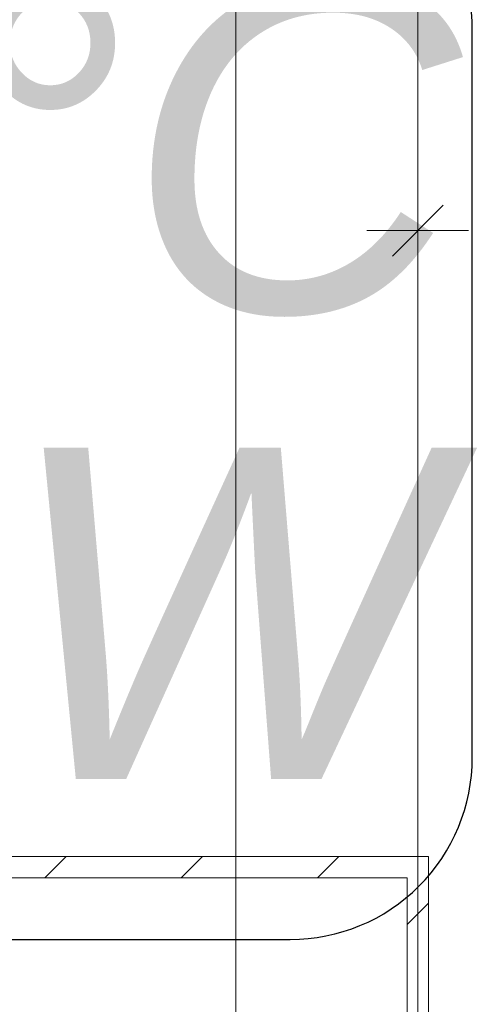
# Model space of a CAD drawing. Header units: millimetres. Extents: x 204754 to 495640, y -178579 to -98814.
# Tile 18 of 179: x 220565 to 220988, y -134257 to -133336. Entities that reach past the tile are written whole.
import ezdxf
from ezdxf.lldxf.tags import DXFTag

# ---------------------------------------------------------------- set-up
doc = ezdxf.new("R2010")
doc.units = ezdxf.units.MM
doc.header["$MEASUREMENT"] = 0
doc.layers.get('0').update_dxf_attribs({"color": 252, "lineweight": 5})
doc.layers.add('IS_Text_Konstrukcji', color=7, linetype='Continuous')
for name, color, linetype, lineweight in [('Nowe_! NAZWY POM_Nr_pióra__19', 252, 'Continuous', 5), ('Nowe_220-A Ściany', 252, 'Continuous', 5), ('Nowe_220-A Ściany_Nr_pióra__87', 252, 'Continuous', 5), ('Nowe_Nowe_220(1)-A Ściany zewnętrzne_Nr_pióra__57', 252, 'Continuous', 5)]:
    doc.layers.add(name, color=color, linetype=linetype, lineweight=lineweight)
tags = doc.linetypes.add('SOLID', pattern=[10, 10, 0]).pattern_tags.tags
tags[6:7] = [DXFTag(74, 4), DXFTag(75, 0), DXFTag(340, '0'), DXFTag(46, 0.0), DXFTag(50, 0.0), DXFTag(44, 0.0), DXFTag(45, 0.0)]
tags[4:5] = [DXFTag(74, 4), DXFTag(75, 0), DXFTag(340, '0'), DXFTag(46, 0.0), DXFTag(50, 0.0), DXFTag(44, 0.0), DXFTag(45, 0.0)]

# ---------------------------------------------------------------- blocks, each defined once
blk = doc.blocks.new('podkład 20251118')
at = {"color": 252, "linetype": 'Continuous', "lineweight": 5}
for p, q in [((220913.36, -133557.2), (220960.86, -133509.7)), ((220960.86, -133509.7), (220913.36, -133557.2)), ((220937.11, -133533.45), (220889.61, -133533.45)), ((220937.11, -133533.45), (220984.61, -133533.45))]:
    blk.add_line(p, q, dxfattribs=at)
at = {"layer": 'Nowe_! NAZWY POM_Nr_pióra__19', "color": 252, "linetype": 'Continuous', "lineweight": 5}
blk.add_line((220767.11, -135078.45), (220767.11, -133178.45), dxfattribs=at)
at = {"layer": 'Nowe_220-A Ściany', "color": 252, "linetype": 'Continuous', "lineweight": 5}
for p, q in [((220588.73, -134138.45), (220608.73, -134118.45)), ((220716.01, -134138.45), (220736.01, -134118.45)), ((220843.29, -134138.45), (220863.29, -134118.45)), ((220927.11, -134181.91), (220947.11, -134161.91))]:
    blk.add_line(p, q, dxfattribs=at)
at = {"layer": 'Nowe_220-A Ściany_Nr_pióra__87', "color": 252, "linetype": 'Continuous', "lineweight": 5}
for p, q in [((220947.11, -134118.45), (220527.11, -134118.45)), ((220947.11, -135078.45), (220947.11, -134118.45)), ((220507.11, -134138.45), (220927.11, -134138.45)), ((220927.11, -134138.45), (220927.11, -135078.45))]:
    blk.add_line(p, q, dxfattribs=at)
at = {"layer": 'Nowe_Nowe_220(1)-A Ściany zewnętrzne_Nr_pióra__57', "color": 252, "linetype": 'Continuous', "lineweight": 5}
blk.add_line((220937.11, -134518.45), (220937.11, -133178.45), dxfattribs=at)

msp = doc.modelspace()

# ---------------------------------------------------------------- linework, layer by layer
at = {"layer": 'IS_Text_Konstrukcji', "linetype": 'SOLID', "ltscale": 10}
msp.add_lwpolyline([(218368, -134196), (220818, -134196, 0.414214), (220988, -134026), (220988, -133346, 0.414214), (220818, -133176), (218368, -133176, 0.414214), (218198, -133346), (218198, -134026, 0.414214), (218368, -134196)], format="xyb", dxfattribs=at)

# ---------------------------------------------------------------- block references
msp.add_blockref('podkład 20251118', (0, 0))

# ---------------------------------------------------------------- texts
at = {"layer": 'IS_Text_Konstrukcji', "linetype": 'SOLID', "ltscale": 10, "char_height": 309.6}
for s, insert, attachment_point in [('\\fArial|b0|i1;+20 °C', (219638, -133614), 7), ('\\fArial|b0|i1;Φwym: 337 W', (219588, -133736.4), 2)]:
    msp.add_mtext(s, dxfattribs=dict(at, insert=insert, attachment_point=attachment_point))

doc.saveas('drawing.dxf')
